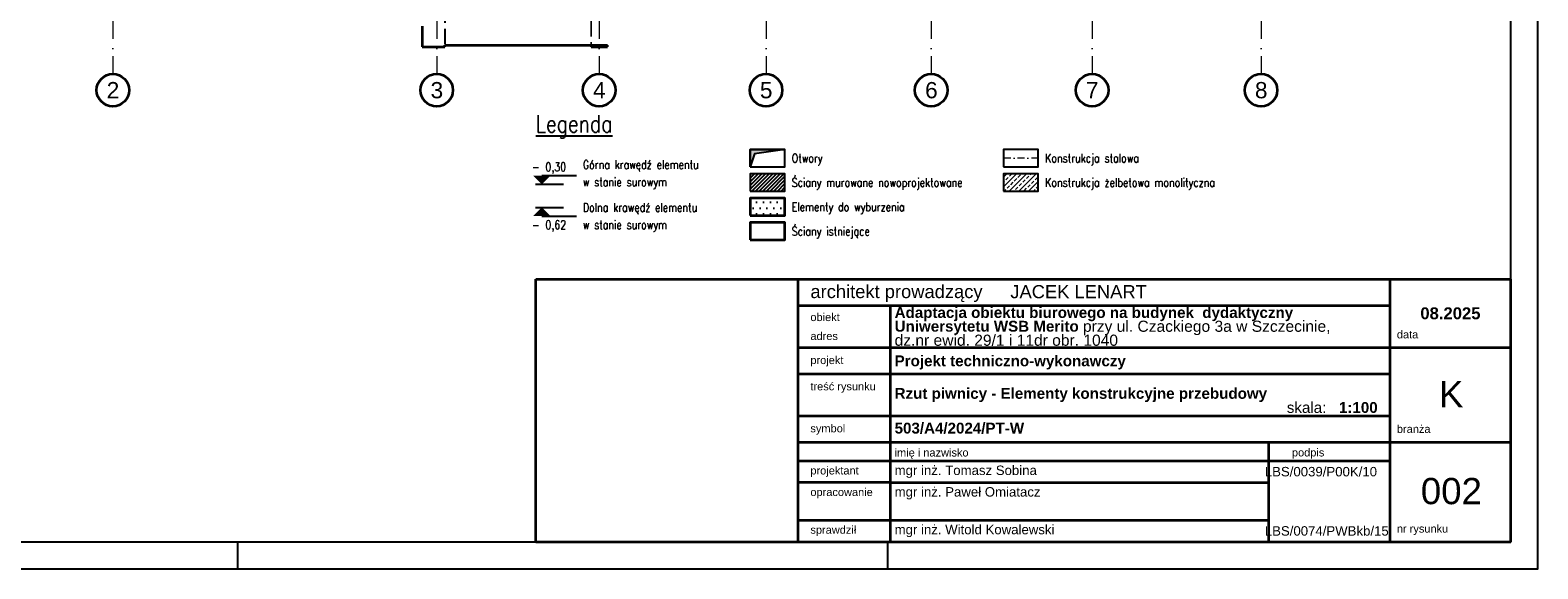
# Model space of a CAD drawing. Header units: millimetres. Extents: x -62590 to 46238, y 147773 to 522018.
# Tile 84 of 93: x 18401 to 46238, y 460118 to 470060. Entities that reach past the tile are written whole.
import ezdxf
from ezdxf.enums import TextEntityAlignment as Align

# ---------------------------------------------------------------- set-up
doc = ezdxf.new("R2010")
doc.units = ezdxf.units.MM
for name, pattern in [('DASHDOT', [25.4, 12.7, -6.35, 0, -6.35]), ('Krawędzie ukryte', [3.912222, 2.822222, -1.09]), ('Kropki i Kreski', [6.702778, 3.527778, -1.763889, 0, -1.411111])]:
    doc.linetypes.add(name, pattern=pattern)
for name, color, linetype in [('!PB_Ramka', 7, 'Continuous'), ('!PB_Wyburzenia', 251, 'Do wyburzenia'), ('e-cad_cienkie', 1, 'Continuous'), ('e-cad_kontur', 2, 'Continuous'), ('e-cad_obok', 9, 'Continuous'), ('e-cad_opisy', 7, 'Continuous'), ('e-cad_wypelnienia', 254, 'Continuous'), ('Konstrukcja - Siatka mod', 9, 'Continuous'), ('Konstrukcja - Ściany działowe', 7, 'Continuous'), ('Konstrukcja - Ściany nośne wew..P', 7, 'Continuous'), ('Konstrukcja - Ściany zewnętrzne', 7, 'Continuous'), ('PB_KONTUR', 2, 'Continuous')]:
    doc.layers.add(name, color=color, linetype=linetype)
doc.layers.add('KONSTRUKCJA', color=3, linetype='Continuous', lineweight=0)
doc.styles.add('e-cad_1', font='simplex.shx', dxfattribs={"width": 0.8})
doc.styles.get("Standard").update_dxf_attribs({"font": 'arial.ttf'})
doc.styles.add('STYL_AUTOMATYCZNY_1', font='arialbd.ttf')
doc.styles.add('STYL_AUTOMATYCZNY_2', font='arial.ttf')
doc.linetypes.add('Do wyburzenia', pattern='A,1.7,["/",Standard,S=1,R=10,X=-0.195,Y=-0.57],-0.5,["",Standard,S=1,R=10,X=-0.195,Y=-0.57],1.7', length=3.9)

# ---------------------------------------------------------------- blocks, each defined once
blk = doc.blocks.new('Rysunek_1_1 - ProBuild')
at = {"layer": 'Konstrukcja - Siatka mod', "linetype": 'Kropki i Kreski', "lineweight": 13, "ltscale": 100}
for p, q in [((5840, -150), (5840, -1150)), ((11820, -150), (11820, -1150)), ((14820, -150), (14820, -1150)), ((17900, -150), (17900, -1150)), ((20950, -150), (20950, -1150)), ((23920, -150), (23920, -1150)), ((27040, -150), (27040, -1150))]:
    blk.add_line(p, q, dxfattribs=at)
at = {"layer": 'Konstrukcja - Siatka mod', "linetype": 'Continuous', "lineweight": 35, "ltscale": 100}
for centre in [(5840, -1450), (11820, -1450), (14820, -1450), (17900, -1450), (20950, -1450), (23920, -1450), (27040, -1450)]:
    blk.add_circle(centre, 300, dxfattribs=at)
at = {"layer": 'Konstrukcja - Ściany działowe', "color": 252, "linetype": 'Krawędzie ukryte', "lineweight": 20, "ltscale": 100, "flags": 128}
for points in [[(14662, 1781), (14660, 1587), (14663, -650)], [(14672, 1781), (14670, 1587), (14673, -650)], [(11965, 1246), (11965, -650)], [(11975, 1246), (11975, -650)], [(11975, -650), (11965, -650)], [(14673, -650), (14663, -650)]]:
    blk.add_lwpolyline(points, dxfattribs=at)
at = {"layer": 'Konstrukcja - Ściany nośne wew..P', "color": 252, "linetype": 'Continuous', "lineweight": 35, "ltscale": 100}
blk.add_line((14670, -620), (14970, -620), dxfattribs=at)
blk.add_line((14670, -620), (14970, -620), dxfattribs=at)
at = {"layer": 'Konstrukcja - Ściany nośne wew..P', "color": 252, "linetype": 'Continuous', "lineweight": 35, "ltscale": 100, "flags": 128}
for points in [[(11550, -270), (11550, -650)], [(11550, -650), (11970, -650)], [(11970, -650), (11970, -620)], [(14670, -620), (14670, -650)], [(14670, -650), (14970, -650)], [(14970, -650), (14970, -620)]]:
    blk.add_lwpolyline(points, dxfattribs=at)
at = {"layer": 'Konstrukcja - Ściany zewnętrzne', "color": 252, "linetype": 'Continuous', "lineweight": 35, "ltscale": 100, "flags": 128}
blk.add_lwpolyline([(11970, -620), (14670, -620)], dxfattribs=at)
at = {"layer": 'Konstrukcja - Siatka mod', "color": 7, "linetype": 'Continuous', "lineweight": 13, "char_height": 300, "attachment_point": 1, "style": 'e-cad_1'}
for s, insert in [('\\A1;{\\pql;\\pt0;\\fArial|b0|i0|c238|p0;\\W1.000000;2}', (5726, -1300)), ('\\A1;{\\pql;\\pt0;\\fArial|b0|i0|c238|p0;\\W1.000000;3}', (11706, -1300)), ('\\A1;{\\pql;\\pt0;\\fArial|b0|i0|c238|p0;\\W1.000000;4}', (14706, -1300)), ('\\A1;{\\pql;\\pt0;\\fArial|b0|i0|c238|p0;\\W1.000000;5}', (17786, -1300)), ('\\A1;{\\pql;\\pt0;\\fArial|b0|i0|c238|p0;\\W1.000000;6}', (20836, -1300)), ('\\A1;{\\pql;\\pt0;\\fArial|b0|i0|c238|p0;\\W1.000000;7}', (23806, -1300)), ('\\A1;{\\pql;\\pt0;\\fArial|b0|i0|c238|p0;\\W1.000000;8}', (26926, -1300))]:
    blk.add_mtext(s, dxfattribs=dict(at, insert=insert))
blk = doc.blocks.new('*U4')
at = {"layer": 'e-cad_opisy', "color": 8, "ltscale": 0.4}
for points in [[(0, 0), (450, 0), (450, 297), (25, 297), (25, 297), (0, 297), (0, 0)], [(210, 0), (210, 5)], [(330, 0), (330, 5)]]:
    blk.add_lwpolyline(points, dxfattribs=at)
at = {"layer": 'e-cad_opisy', "color": 3, "ltscale": 0.4}
blk.add_lwpolyline([(30, 5), (445, 5), (445, 292), (30, 292), (30, 5)], dxfattribs=at)
blk = doc.blocks.new('e-cad_kota_2')
blk.add_line((0, 2), (8, 2))
blk.add_lwpolyline([(0, 0, 0, 4, 0), (0, 2, 4, 4, 0)], format="xyseb")
at = {"style": 'e-cad_1', "width": 0.8}
blk.add_attdef('ZNAK', text='', height=2, dxfattribs=at).set_placement((-0.5, 3), align=Align.RIGHT)
blk.add_attdef('RZEDNA', (0.8, 3), '', height=2, dxfattribs=at)
blk = doc.blocks.new('e-cad_kota_2_1')
blk.add_line((0, -2), (8, -2))
blk.add_lwpolyline([(0, 0, 0, 4, 0), (0, -2, 4, 4, 0)], format="xyseb")
at = {"style": 'e-cad_1', "width": 0.8}
blk.add_attdef('ZNAK', text='', height=2, dxfattribs=at).set_placement((-0.5, -5), align=Align.RIGHT)
blk.add_attdef('RZEDNA', (0.8, -5), '', height=2, dxfattribs=at)

msp = doc.modelspace()

# ---------------------------------------------------------------- hatches: boundary and pattern name
at = {"layer": '!PB_Wyburzenia', "ltscale": 10}
h = msp.add_hatch(dxfattribs=at)
h.set_pattern_fill('TRIDOTS', color=256, scale=5, style=0)
h.set_pattern_definition([(0, (0, 0), (63.5, 109.985226), [0, -127])])
h.paths.add_polyline_path([(31696.5, 466638.2), (32336.5, 466638.2), (32336.5, 466958.2), (31696.5, 466958.2)])
at = {"layer": 'e-cad_obok', "ltscale": 20}
msp.add_hatch(color=9, dxfattribs=at).paths.add_polyline_path([(31696.5, 467538.2), (31696.5, 467858.2), (32336.5, 467858.2), (31776.5, 467778.2)])
at = {"layer": 'e-cad_wypelnienia', "ltscale": 10}
h = msp.add_hatch(dxfattribs=at)
h.set_pattern_fill('ANSI31', color=256, scale=15, style=0)
h.paths.add_polyline_path([(31696.5, 467088.2), (32336.5, 467088.2), (32336.5, 467408.2), (31696.5, 467408.2)])
at = {"layer": 'e-cad_wypelnienia', "linetype": 'Continuous', "lineweight": 0}
h = msp.add_hatch(dxfattribs=at)
h.set_pattern_fill('ANSI33', color=256, scale=20)
h.set_pattern_definition([(45, (0, 100), (-89.80256, 89.80256), []), (45, (89.8, 100), (-89.80256, 89.80256), [63.5, -31.75])])
h.paths.add_polyline_path([(36374.8, 467088.2), (37014.8, 467088.2), (37014.8, 467408.2), (36374.8, 467408.2)])

# ---------------------------------------------------------------- linework, layer by layer
at = {"layer": '!PB_Wyburzenia', "lineweight": 35, "ltscale": 40, "flags": 128}
msp.add_lwpolyline([(31696.5, 466638.2), (32336.5, 466638.2), (32336.5, 466958.2), (31696.5, 466958.2)], close=True, dxfattribs=at)
at = {"layer": 'e-cad_cienkie', "ltscale": 20}
for p, q in [((27729.3, 467215), (28249.3, 467215)), ((27729.3, 466788.2), (28249.3, 466788.2))]:
    msp.add_line(p, q, dxfattribs=at)
at = {"layer": 'e-cad_kontur', "color": 3, "linetype": 'Continuous', "lineweight": 35}
for p, q in [((27738, 465462.4), (45738, 465462.4)), ((27738, 460617.6), (27738, 465462.4)), ((28513.5, 465462.4), (45470.3, 465462.4)), ((32583.4, 460617.6), (32583.4, 465462.4)), ((43509.4, 460617.6), (43509.4, 465462.4)), ((45738, 460617.6), (45738, 465462.4)), ((32583.4, 464977.9), (43509.4, 464977.9)), ((34286.8, 460617.6), (34286.8, 464977.9)), ((32583.4, 464202.7), (45738, 464202.7)), ((32583.4, 463718.2), (43509.4, 463718.2)), ((32583.4, 462943.1), (43509.4, 462943.1)), ((32583.4, 462458.6), (45738, 462458.6)), ((41271.5, 460617.6), (41271.5, 462458.6)), ((41271.5, 460617.6), (41271.5, 462458.6)), ((32583.4, 462108.9), (43509.4, 462108.9)), ((34286.8, 462108.9), (41303.8, 462108.9)), ((34286.8, 462108.9), (41271.5, 462108.9)), ((34286.8, 461711.2), (41271.5, 461711.2)), ((32583.4, 461015.8), (41271.5, 461015.8)), ((34286.8, 461015.8), (41271.5, 461015.8)), ((27738, 460617.6), (45738, 460617.6)), ((34286.8, 460617.6), (41303.8, 460617.6)), ((36178.5, 460617.6), (41806.8, 460617.6))]:
    msp.add_line(p, q, dxfattribs=at)
at = {"layer": 'e-cad_kontur', "ltscale": 10}
msp.add_lwpolyline([(31696.5, 467088.2), (32336.5, 467088.2), (32336.5, 467408.2), (31696.5, 467408.2)], close=True, dxfattribs=at)
at = {"layer": 'e-cad_kontur', "color": 3, "linetype": 'Continuous', "lineweight": 35}
msp.add_lwpolyline([(34286.8, 461711.2), (32583.4, 461711.2)], dxfattribs=at)
at = {"layer": 'e-cad_obok', "ltscale": 20}
msp.add_lwpolyline([(31696.5, 467538.2), (31696.5, 467858.2), (32336.5, 467858.2), (31776.5, 467778.2), (31696.5, 467538.2)], dxfattribs=at)
at = {"layer": 'KONSTRUKCJA', "linetype": 'DASHDOT', "lineweight": 0, "ltscale": 10}
msp.add_lwpolyline([(37014.8, 467698.2), (36374.8, 467698.2)], dxfattribs=at)
at = {"layer": 'Konstrukcja - Ściany zewnętrzne', "color": 252, "linetype": 'Continuous', "lineweight": 35, "ltscale": 100, "flags": 128}
msp.add_lwpolyline([(31696.5, 466188.2), (32336.5, 466188.2), (32336.5, 466508.2), (31696.5, 466508.2)], close=True, dxfattribs=at)
at = {"layer": 'PB_KONTUR', "ltscale": 20}
for points in [[(31696.5, 467538.2), (32336.5, 467538.2), (32336.5, 467858.2), (31696.5, 467858.2)], [(36374.8, 467538.2), (37014.8, 467538.2), (37014.8, 467858.2), (36374.8, 467858.2)], [(36374.8, 467088.2), (37014.8, 467088.2), (37014.8, 467408.2), (36374.8, 467408.2)]]:
    msp.add_lwpolyline(points, close=True, dxfattribs=at)

# ---------------------------------------------------------------- block references
at = {"layer": '!PB_Ramka', "xscale": 100, "yscale": 100, "zscale": 100}
msp.add_blockref('*U4', (1238, 460117.6), dxfattribs=at)
at = {"layer": 'e-cad_cienkie', "ltscale": 10}
msp.add_blockref('Rysunek_1_1 - ProBuild', (14088, 470402.7), dxfattribs=at)
at = {"layer": 'e-cad_opisy', "ltscale": 20, "xscale": 80, "yscale": 80, "zscale": 80}
for name, p, values in [('e-cad_kota_2', (27849.3, 467215), {'RZEDNA': '0,30', 'ZNAK': '-'}), ('e-cad_kota_2_1', (27849.3, 466788.2), {'RZEDNA': '0,62', 'ZNAK': '-'})]:
    msp.add_blockref(name, p, dxfattribs=at).add_auto_attribs(values)

# ---------------------------------------------------------------- texts
at = {"color": 7, "linetype": 'Continuous', "lineweight": 35}
for s, insert, char_height, attachment_point, style in [('\\A1;{\\pql;\\fArial|b0|i0|c238|p0;\\W1.000000;architekt prowadzący}', (32807, 465199.2), 242.239, 4, 'STYL_AUTOMATYCZNY_1'), ('\\A1;{\\pql;\\fArial|b0|i0|c238|p0;\\W1.000000;JACEK LENART}', (36498.6, 465232.1), 242.239, 4, 'STYL_AUTOMATYCZNY_1'), ('\\A1;{\\pql;\\fArial|b0|i0|c238|p0;\\W1.000000;obiekt}', (32807, 464762.2), 145.344, 4, 'STYL_AUTOMATYCZNY_1'), ('\\A1;{\\pql;\\fArial|b0|i0|c238|p0;\\W1.000000;adres}', (32807, 464413.4), 145.344, 4, 'STYL_AUTOMATYCZNY_1'), ('\\A1;{\\pql;\\fArial|b0|i0|c238|p0;\\W1.000000;data}', (43635.4, 464442.4), 145.344, 4, 'STYL_AUTOMATYCZNY_1'), ('\\A1;{\\pql;\\fArial|b0|i0|c238|p0;\\W1.000000;projekt}', (32807, 463947.9), 145.344, 4, 'STYL_AUTOMATYCZNY_1'), ('\\A1;{\\pql;\\fArial|b0|i0|c238|p0;\\W1.000000;treść rysunku}', (32807, 463463.4), 145.344, 4, 'STYL_AUTOMATYCZNY_1'), ('\\pxqc;{\\A1;\\fArial|b0|i0|c238|p0;K}', (44637.5, 463341.4), 484.479, 5, 'STYL_AUTOMATYCZNY_1'), ('\\pxql;{\\A1;\\fArial|b1|i0|c238|p0;Rzut piwnicy - Elementy konstrukcyjne przebudowy}', (34361.8, 463325.7), 200, 4, 'STYL_AUTOMATYCZNY_2'), ('\\pxql;{\\A1;\\fArial|b0|i0|c238|p0;skala:   \\fArial|b1|i0|c238|p0;1:100}', (41603.1, 463094.4), 200, 4, 'STYL_AUTOMATYCZNY_1'), ('\\A1;{\\pql;\\fArial|b0|i0|c238|p0;\\W1.000000;symbol}', (32807, 462688.2), 145.344, 4, 'STYL_AUTOMATYCZNY_1'), ('\\A1;{\\pql;\\fArial|b0|i0|c238|p0;\\W1.000000;branża}', (43635.4, 462698.3), 145.344, 4, 'STYL_AUTOMATYCZNY_1'), ('\\A1;{\\pql;\\fArial|b0|i0|c238|p0;\\W1.000000;imię i nazwisko}', (34361.8, 462241.6), 145.344, 4, 'STYL_AUTOMATYCZNY_1'), ('\\A1;{\\pql;\\fArial|b0|i0|c238|p0;\\W1.000000;podpis}', (41697.5, 462242.8), 145.344, 4, 'STYL_AUTOMATYCZNY_1'), ('\\pxql;{\\A1;\\fArial|b0|i0|c238|p0;projektant}', (32807, 461910), 145.344, 4, 'STYL_AUTOMATYCZNY_1'), ('\\pxql;{\\A1;\\fArial|b0|i0|c238|p0;mgr inż. Tomasz Sobina}', (34361.8, 461910), 174.412, 4, 'STYL_AUTOMATYCZNY_1'), ('\\pxqr;{\\A1;\\fArial|b0|i0|c238|p0;LBS/0039/P00K/10}', (41196.5, 461910), 174.412, 4, 'STYL_AUTOMATYCZNY_1'), ('\\pxql;{\\A1;\\fArial|b0|i0|c238|p0;opracowanie}', (32807, 461512.4), 145.344, 4, 'STYL_AUTOMATYCZNY_1'), ('\\pxql;{\\A1;\\fArial|b0|i0|c238|p0;mgr inż. Paweł Omiatacz}', (34361.8, 461512.4), 174.412, 4, 'STYL_AUTOMATYCZNY_1'), ('\\pxqc;{\\A1;\\fArial|b0|i0|c238|p0;002}', (44641.6, 461549.7), 484.479, 5, 'STYL_AUTOMATYCZNY_1'), ('\\pxql;{\\A1;\\fArial|b0|i0|c238|p0;sprawdził}', (32807, 460816.4), 145.344, 4, 'STYL_AUTOMATYCZNY_1'), ('\\pxql;{\\A1;\\fArial|b0|i0|c238|p0;mgr inż. Witold Kowalewski}', (34361.8, 460816.4), 174.412, 4, 'STYL_AUTOMATYCZNY_1'), ('\\pxqr;{\\A1;\\fArial|b0|i0|c238|p0;LBS/0074/PWBkb/15}', (41196.5, 460816.4), 174.412, 4, 'STYL_AUTOMATYCZNY_1'), ('\\A1;{\\pql;\\fArial|b0|i0|c238|p0;\\W1.000000;nr rysunku}', (43635.4, 460837.5), 145.344, 4, 'STYL_AUTOMATYCZNY_1')]:
    msp.add_mtext(s, dxfattribs=dict(at, insert=insert, char_height=char_height, attachment_point=attachment_point, style=style))
at = {"color": 7, "linetype": 'Continuous', "lineweight": 13, "insert": (34361.8, 464590.3), "char_height": 200, "width": 8799.924, "attachment_point": 4, "line_spacing_factor": 0.751632, "style": 'STYL_AUTOMATYCZNY_2'}
msp.add_mtext('\\A1;{\\pql;\\fArial|b1|i0|c238|p0;\\W1.000000;Adaptacja obiektu biurowego na budynek  dydaktyczny Uniwersytetu WSB Merito\\fArial|b0|i0|c238|p0;\\W1.000000; \\fArial|b0|i0|c238|p0;\\H1.029412x;\\W1.000000;przy ul. Czackiego 3a w Szczecinie,\\P\\pql;\\fArial|b0|i0|c238|p0;\\W1.000000;dz.nr ewid. 29/1 i 11dr obr. 1040}', dxfattribs=at)
at = {"color": 7, "linetype": 'Continuous', "lineweight": 13, "style": 'STYL_AUTOMATYCZNY_2'}
for s, insert, char_height, attachment_point in [('\\pxqc;{\\A1;\\fArial|b1|i0|c238|p0;08.2025}', (44623.7, 464832.5), 220, 5), ('\\pxql;{\\A1;\\fArial|b1|i0|c238|p0;Projekt techniczno-wykonawczy}', (34361.8, 463926.7), 200, 4), ('\\pxql;{\\A1;\\fArial|b1|i0|c238|p0;503/A4/2024/PT-W}', (34361.8, 462711.8), 200, 4)]:
    msp.add_mtext(s, dxfattribs=dict(at, insert=insert, char_height=char_height, attachment_point=attachment_point))
at = {"layer": 'e-cad_opisy', "ltscale": 20, "style": 'e-cad_1', "width": 0.8}
for s, height, p in [('%%ULegenda', 320, (27738, 468173.3)), ('Górna krawędź elementu', 160, (28606, 467498.2)), ('w stanie surowym', 160, (28606, 467178.2)), ('Dolna krawędź elementu', 160, (28606, 466708.2)), ('w stanie surowym', 160, (28606, 466388.2))]:
    msp.add_text(s, height=height, dxfattribs=at).set_placement(p)
for s, p in [('Otwory', (32461.5, 467698.2)), ('Konstrukcja stalowa', (37139.8, 467698.2)), ('Ściany murowane nowoprojektowane', (32461.5, 467248.2)), ('Konstrukcja żelbetowa monolityczna', (37139.8, 467248.2)), ('Elementy do wyburzenia', (32461.5, 466798.2)), ('Ściany istniejące', (32461.5, 466348.2))]:
    msp.add_text(s, height=160, dxfattribs=at).set_placement(p, align=Align.MIDDLE_LEFT)

doc.saveas('drawing.dxf')
